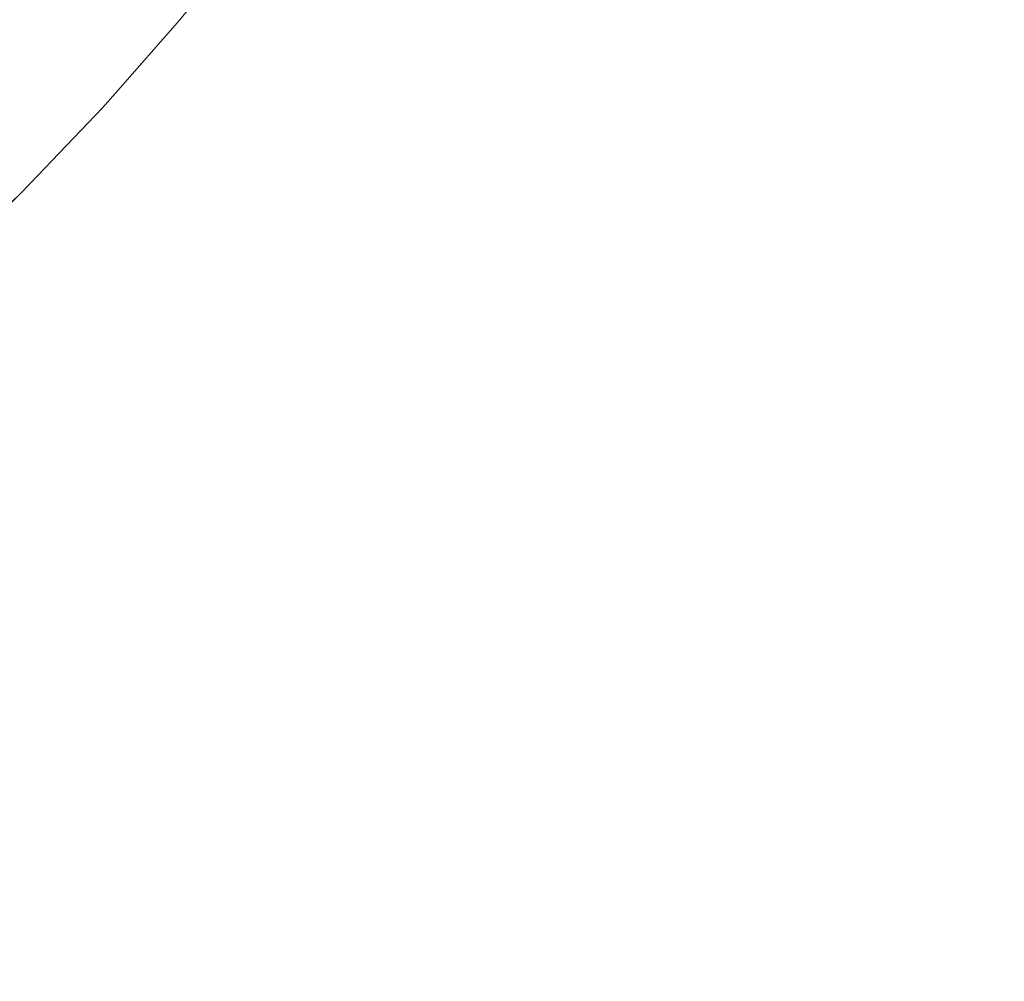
# Model space of a CAD drawing. Header units: centimetres. Extents: x -25.9 to 27.4, y -25.9 to -24.1.
# Tile 126 of 200: x 9.4127 to 9.4859, y -25.56 to -25.4886. Entities that reach past the tile are written whole.
import ezdxf

# ---------------------------------------------------------------- set-up
doc = ezdxf.new("R2010")
doc.units = ezdxf.units.CM
doc.header["$LTSCALE"] = 2.54
doc.layers.add('Lucido design-1', color=7, linetype='Continuous')

# ---------------------------------------------------------------- blocks, each defined once
blk = doc.blocks.new('Gruppo-4-1')
at = {"color": 7, "linetype": 'Continuous', "lineweight": 9}
blk.add_3dface([(-25.828561, -24.16, 708.420708), (-25.828561, -25.76, 708.420708), (27.271439, -25.76, 708.420708), (27.271439, -24.16, 708.420708)], dxfattribs=at)
for points, invisible_edges in [([(9.480916, -25.480942, 707.639329), (9.475442, -25.489964, 707.639329), (9.472675, -25.488202, 707.641774), (9.478076, -25.479302, 707.641774)], 15), ([(9.462544, -25.481747, 707.652803), (9.457051, -25.489967, 707.652803), (9.454837, -25.488417, 707.655848), (9.460264, -25.480295, 707.655848)], 15), ([(9.445383, -25.481797, 707.672574), (9.439904, -25.489268, 707.672574), (9.438416, -25.488127, 707.67616), (9.443846, -25.480721, 707.67616)], 15), ([(9.483843, -25.482632, 707.637019), (9.478292, -25.49178, 707.637019), (9.475442, -25.489964, 707.639329), (9.480916, -25.480942, 707.639329)], 15), ([(9.4254, -25.48762, 707.720708), (9.430109, -25.481752, 707.720708), (9.430125, -25.481764, 707.718736), (9.424662, -25.48857, 707.718736)], 14), ([(9.43025, -25.481861, 707.714748), (9.424784, -25.488672, 707.714748), (9.424662, -25.48857, 707.718736), (9.430125, -25.481764, 707.718736)], 15), ([(9.430503, -25.482054, 707.710763), (9.425027, -25.488876, 707.710763), (9.424784, -25.488672, 707.714748), (9.43025, -25.481861, 707.714748)], 15), ([(9.447039, -25.482956, 707.669064), (9.441508, -25.490499, 707.669064), (9.439904, -25.489268, 707.672574), (9.445383, -25.481797, 707.672574)], 15), ([(9.464929, -25.483267, 707.649868), (9.459368, -25.491589, 707.649868), (9.457051, -25.489967, 707.652803), (9.462544, -25.481747, 707.652803)], 15), ([(9.418187, -25.483137, 707.960902), (9.412676, -25.489421, 707.960902), (9.4114, -25.488251, 707.964636), (9.416861, -25.482024, 707.964636)], 15), ([(9.430882, -25.482345, 707.706789), (9.425393, -25.489183, 707.706789), (9.425027, -25.488876, 707.710763), (9.430503, -25.482054, 707.710763)], 15), ([(9.431387, -25.482733, 707.702832), (9.425881, -25.489593, 707.702832), (9.425393, -25.489183, 707.706789), (9.430882, -25.482345, 707.706789)], 15), ([(9.419394, -25.484149, 707.957103), (9.413838, -25.490485, 707.957103), (9.412676, -25.489421, 707.960902), (9.418187, -25.483137, 707.960902)], 15), ([(9.432019, -25.483218, 707.698898), (9.426492, -25.490105, 707.698898), (9.425881, -25.489593, 707.702832), (9.431387, -25.482733, 707.702832)], 15), ([(9.432777, -25.483799, 707.694995), (9.427223, -25.490719, 707.694995), (9.426492, -25.490105, 707.698898), (9.432019, -25.483218, 707.698898)], 15), ([(9.448811, -25.484198, 707.665635), (9.443225, -25.491816, 707.665635), (9.441508, -25.490499, 707.669064), (9.447039, -25.482956, 707.669064)], 15), ([(9.467415, -25.484851, 707.647049), (9.461782, -25.49328, 707.647049), (9.459368, -25.491589, 707.649868), (9.464929, -25.483267, 707.649868)], 15), ([(9.486853, -25.48437, 707.634846), (9.481223, -25.493647, 707.634846), (9.478292, -25.49178, 707.637019), (9.483843, -25.482632, 707.637019)], 15), ([(9.43366, -25.484476, 707.691128), (9.428076, -25.491434, 707.691128), (9.427223, -25.490719, 707.694995), (9.432777, -25.483799, 707.694995)], 15), ([(9.420479, -25.48506, 707.953245), (9.414882, -25.491442, 707.953245), (9.413838, -25.490485, 707.957103), (9.419394, -25.484149, 707.957103)], 15), ([(9.434666, -25.485249, 707.687305), (9.429048, -25.49225, 707.687305), (9.428076, -25.491434, 707.691128), (9.43366, -25.484476, 707.691128)], 15), ([(9.450698, -25.485519, 707.662293), (9.445053, -25.493219, 707.662293), (9.443225, -25.491816, 707.665635), (9.448811, -25.484198, 707.665635)], 15), ([(9.48994, -25.486152, 707.632816), (9.484229, -25.495562, 707.632816), (9.481223, -25.493647, 707.634846), (9.486853, -25.48437, 707.634846)], 15), ([(9.421441, -25.485867, 707.949337), (9.415808, -25.49229, 707.949337), (9.414882, -25.491442, 707.953245), (9.420479, -25.48506, 707.953245)], 15), ([(9.435796, -25.486116, 707.683532), (9.430138, -25.493165, 707.683532), (9.429048, -25.49225, 707.687305), (9.434666, -25.485249, 707.687305)], 15), ([(9.452728, -25.48694, 707.658996), (9.447018, -25.494727, 707.658996), (9.445053, -25.493219, 707.662293), (9.450698, -25.485519, 707.662293)], 15), ([(9.469999, -25.486497, 707.644349), (9.464292, -25.495037, 707.644349), (9.461782, -25.49328, 707.647049), (9.467415, -25.484851, 707.647049)], 15), ([(9.422279, -25.48657, 707.945383), (9.416614, -25.493029, 707.945383), (9.415808, -25.49229, 707.949337), (9.421441, -25.485867, 707.949337)], 15), ([(9.437046, -25.487075, 707.679815), (9.431346, -25.494178, 707.679815), (9.430138, -25.493165, 707.683532), (9.435796, -25.486116, 707.683532)], 15), ([(9.493099, -25.487975, 707.630933), (9.487305, -25.497522, 707.630933), (9.484229, -25.495562, 707.632816), (9.48994, -25.486152, 707.632816)], 15), ([(9.422991, -25.487168, 707.941392), (9.4173, -25.493657, 707.941392), (9.416614, -25.493029, 707.945383), (9.422279, -25.48657, 707.945383)], 15), ([(9.454837, -25.488417, 707.655848), (9.449061, -25.496294, 707.655848), (9.447018, -25.494727, 707.658996), (9.452728, -25.48694, 707.658996)], 15), ([(9.472675, -25.488202, 707.641774), (9.466892, -25.496858, 707.641774), (9.464292, -25.495037, 707.644349), (9.469999, -25.486497, 707.644349)], 15), ([(9.423577, -25.487659, 707.937369), (9.417864, -25.494174, 707.937369), (9.4173, -25.493657, 707.941392), (9.422991, -25.487168, 707.941392)], 15), ([(9.424036, -25.488044, 707.933322), (9.418305, -25.494578, 707.933322), (9.417864, -25.494174, 707.937369), (9.423577, -25.487659, 707.937369)], 15), ([(9.424662, -25.48857, 707.718736), (9.424647, -25.488558, 707.720708), (9.4254, -25.48762, 707.720708)], 9), ([(9.424647, -25.488558, 707.920708), (9.4254, -25.48762, 707.920708), (9.4254, -25.48762, 707.720708), (9.424647, -25.488558, 707.720708)], 10), ([(9.438416, -25.488127, 707.67616), (9.432669, -25.495288, 707.67616), (9.431346, -25.494178, 707.679815), (9.437046, -25.487075, 707.679815)], 15), ([(9.424367, -25.488322, 707.929258), (9.418624, -25.494871, 707.929258), (9.418305, -25.494578, 707.933322), (9.424036, -25.488044, 707.933322)], 15), ([(9.424571, -25.488493, 707.925183), (9.41882, -25.49505, 707.925183), (9.418624, -25.494871, 707.929258), (9.424367, -25.488322, 707.929258)], 15), ([(9.439904, -25.489268, 707.672574), (9.434106, -25.496494, 707.672574), (9.432669, -25.495288, 707.67616), (9.438416, -25.488127, 707.67616)], 15), ([(9.457051, -25.489967, 707.652803), (9.451205, -25.49794, 707.652803), (9.449061, -25.496294, 707.655848), (9.454837, -25.488417, 707.655848)], 15), ([(9.475442, -25.489964, 707.639329), (9.469578, -25.498739, 707.639329), (9.466892, -25.496858, 707.641774), (9.472675, -25.488202, 707.641774)], 15), ([(9.424646, -25.488557, 707.921253), (9.418893, -25.495117, 707.921253), (9.41882, -25.49505, 707.925183), (9.424571, -25.488493, 707.925183)], 15), ([(9.418893, -25.495117, 707.921253), (9.424646, -25.488557, 707.921253), (9.424647, -25.488558, 707.920708), (9.419865, -25.49401, 707.920708)], 11), ([(9.419865, -25.49401, 707.720708), (9.424647, -25.488558, 707.720708), (9.424662, -25.48857, 707.718736), (9.418908, -25.495131, 707.718736)], 14), ([(9.424784, -25.488672, 707.714748), (9.419025, -25.495238, 707.714748), (9.418908, -25.495131, 707.718736), (9.424662, -25.48857, 707.718736)], 15), ([(9.425027, -25.488876, 707.710763), (9.41926, -25.495453, 707.710763), (9.419025, -25.495238, 707.714748), (9.424784, -25.488672, 707.714748)], 15), ([(9.425393, -25.489183, 707.706789), (9.419612, -25.495776, 707.706789), (9.41926, -25.495453, 707.710763), (9.425027, -25.488876, 707.710763)], 15), ([(9.425881, -25.489593, 707.702832), (9.420082, -25.496206, 707.702832), (9.419612, -25.495776, 707.706789), (9.425393, -25.489183, 707.706789)], 15), ([(9.424647, -25.488558, 707.720708), (9.419865, -25.49401, 707.720708), (9.419865, -25.49401, 707.920708), (9.424647, -25.488558, 707.920708)], 10), ([(9.413838, -25.490485, 707.957103), (9.408011, -25.496572, 707.957103), (9.406897, -25.495458, 707.960902), (9.412676, -25.489421, 707.960902)], 15), ([(9.426492, -25.490105, 707.698898), (9.420669, -25.496744, 707.698898), (9.420082, -25.496206, 707.702832), (9.425881, -25.489593, 707.702832)], 15), ([(9.441508, -25.490499, 707.669064), (9.435654, -25.497793, 707.669064), (9.434106, -25.496494, 707.672574), (9.439904, -25.489268, 707.672574)], 15), ([(9.414882, -25.491442, 707.953245), (9.409012, -25.497574, 707.953245), (9.408011, -25.496572, 707.957103), (9.413838, -25.490485, 707.957103)], 15), ([(9.427223, -25.490719, 707.694995), (9.421373, -25.49739, 707.694995), (9.420669, -25.496744, 707.698898), (9.426492, -25.490105, 707.698898)], 15), ([(9.443225, -25.491816, 707.665635), (9.437312, -25.499184, 707.665635), (9.435654, -25.497793, 707.669064), (9.441508, -25.490499, 707.669064)], 15), ([(9.459368, -25.491589, 707.649868), (9.453449, -25.499661, 707.649868), (9.451205, -25.49794, 707.652803), (9.457051, -25.489967, 707.652803)], 15), ([(9.478292, -25.49178, 707.637019), (9.472347, -25.500678, 707.637019), (9.469578, -25.498739, 707.639329), (9.475442, -25.489964, 707.639329)], 15), ([(9.428076, -25.491434, 707.691128), (9.422193, -25.498141, 707.691128), (9.421373, -25.49739, 707.694995), (9.427223, -25.490719, 707.694995)], 15), ([(9.415808, -25.49229, 707.949337), (9.4099, -25.498462, 707.949337), (9.409012, -25.497574, 707.953245), (9.414882, -25.491442, 707.953245)], 15), ([(9.429048, -25.49225, 707.687305), (9.423129, -25.498999, 707.687305), (9.422193, -25.498141, 707.691128), (9.428076, -25.491434, 707.691128)], 15), ([(9.445053, -25.493219, 707.662293), (9.439077, -25.500665, 707.662293), (9.437312, -25.499184, 707.665635), (9.443225, -25.491816, 707.665635)], 15), ([(9.461782, -25.49328, 707.647049), (9.455788, -25.501456, 707.647049), (9.453449, -25.499661, 707.649868), (9.459368, -25.491589, 707.649868)], 15), ([(9.481223, -25.493647, 707.634846), (9.475194, -25.502671, 707.634846), (9.472347, -25.500678, 707.637019), (9.478292, -25.49178, 707.637019)], 15), ([(9.416614, -25.493029, 707.945383), (9.410674, -25.499235, 707.945383), (9.4099, -25.498462, 707.949337), (9.415808, -25.49229, 707.949337)], 15), ([(9.430138, -25.493165, 707.683532), (9.424178, -25.49996, 707.683532), (9.423129, -25.498999, 707.687305), (9.429048, -25.49225, 707.687305)], 15), ([(9.4173, -25.493657, 707.941392), (9.411331, -25.499892, 707.941392), (9.410674, -25.499235, 707.945383), (9.416614, -25.493029, 707.945383)], 15), ([(9.431346, -25.494178, 707.679815), (9.425341, -25.501025, 707.679815), (9.424178, -25.49996, 707.683532), (9.430138, -25.493165, 707.683532)], 15), ([(9.447018, -25.494727, 707.658996), (9.440974, -25.502257, 707.658996), (9.439077, -25.500665, 707.662293), (9.445053, -25.493219, 707.662293)], 15), ([(9.464292, -25.495037, 707.644349), (9.458218, -25.503321, 707.644349), (9.455788, -25.501456, 707.647049), (9.461782, -25.49328, 707.647049)], 15), ([(9.417864, -25.494174, 707.937369), (9.411872, -25.500433, 707.937369), (9.411331, -25.499892, 707.941392), (9.4173, -25.493657, 707.941392)], 15), ([(9.418305, -25.494578, 707.933322), (9.412295, -25.500857, 707.933322), (9.411872, -25.500433, 707.937369), (9.417864, -25.494174, 707.937369)], 15), ([(9.419865, -25.49401, 707.920708), (9.418894, -25.495118, 707.920708), (9.418893, -25.495117, 707.921253)], 10), ([(9.418908, -25.495131, 707.718736), (9.418894, -25.495118, 707.720708), (9.419865, -25.49401, 707.720708)], 9), ([(9.418894, -25.495118, 707.920708), (9.419865, -25.49401, 707.920708), (9.419865, -25.49401, 707.720708), (9.418894, -25.495118, 707.720708)], 10), ([(9.432669, -25.495288, 707.67616), (9.426614, -25.502192, 707.67616), (9.425341, -25.501025, 707.679815), (9.431346, -25.494178, 707.679815)], 15), ([(9.484229, -25.495562, 707.632816), (9.478113, -25.504715, 707.632816), (9.475194, -25.502671, 707.634846), (9.481223, -25.493647, 707.634846)], 15), ([(9.418624, -25.494871, 707.929258), (9.412601, -25.501162, 707.929258), (9.412295, -25.500857, 707.933322), (9.418305, -25.494578, 707.933322)], 15), ([(9.41882, -25.49505, 707.925183), (9.412789, -25.501351, 707.925183), (9.412601, -25.501162, 707.929258), (9.418624, -25.494871, 707.929258)], 15), ([(9.418893, -25.495117, 707.921253), (9.412859, -25.50142, 707.921253), (9.412789, -25.501351, 707.925183), (9.41882, -25.49505, 707.925183)], 15), ([(9.449061, -25.496294, 707.655848), (9.442947, -25.503912, 707.655848), (9.440974, -25.502257, 707.658996), (9.447018, -25.494727, 707.658996)], 15), ([(9.466892, -25.496858, 707.641774), (9.460736, -25.505253, 707.641774), (9.458218, -25.503321, 707.644349), (9.464292, -25.495037, 707.644349)], 15), ([(9.412859, -25.50142, 707.921253), (9.418893, -25.495117, 707.921253), (9.418894, -25.495118, 707.920708), (9.414072, -25.500155, 707.920708)], 11), ([(9.414072, -25.500155, 707.720708), (9.418894, -25.495118, 707.720708), (9.418908, -25.495131, 707.718736), (9.412874, -25.501435, 707.718736)], 14), ([(9.419025, -25.495238, 707.714748), (9.412986, -25.501547, 707.714748), (9.412874, -25.501435, 707.718736), (9.418908, -25.495131, 707.718736)], 15), ([(9.41926, -25.495453, 707.710763), (9.41321, -25.501772, 707.710763), (9.412986, -25.501547, 707.714748), (9.419025, -25.495238, 707.714748)], 15), ([(9.419612, -25.495776, 707.706789), (9.413548, -25.50211, 707.706789), (9.41321, -25.501772, 707.710763), (9.41926, -25.495453, 707.710763)], 15), ([(9.420082, -25.496206, 707.702832), (9.413999, -25.50256, 707.702832), (9.413548, -25.50211, 707.706789), (9.419612, -25.495776, 707.706789)], 15), ([(9.418894, -25.495118, 707.720708), (9.414072, -25.500155, 707.720708), (9.414072, -25.500155, 707.920708), (9.418894, -25.495118, 707.920708)], 10), ([(9.434106, -25.496494, 707.672574), (9.427997, -25.503459, 707.672574), (9.426614, -25.502192, 707.67616), (9.432669, -25.495288, 707.67616)], 15), ([(9.487305, -25.497522, 707.630933), (9.481101, -25.506807, 707.630933), (9.478113, -25.504715, 707.632816), (9.484229, -25.495562, 707.632816)], 15), ([(9.420669, -25.496744, 707.698898), (9.414562, -25.503124, 707.698898), (9.413999, -25.50256, 707.702832), (9.420082, -25.496206, 707.702832)], 15), ([(9.435654, -25.497793, 707.669064), (9.429487, -25.504825, 707.669064), (9.427997, -25.503459, 707.672574), (9.434106, -25.496494, 707.672574)], 15), ([(9.451205, -25.49794, 707.652803), (9.445017, -25.50565, 707.652803), (9.442947, -25.503912, 707.655848), (9.449061, -25.496294, 707.655848)], 15), ([(9.421373, -25.49739, 707.694995), (9.415238, -25.503799, 707.694995), (9.414562, -25.503124, 707.698898), (9.420669, -25.496744, 707.698898)], 15), ([(9.469578, -25.498739, 707.639329), (9.463338, -25.50725, 707.639329), (9.460736, -25.505253, 707.641774), (9.466892, -25.496858, 707.641774)], 15), ([(9.422193, -25.498141, 707.691128), (9.416024, -25.504586, 707.691128), (9.415238, -25.503799, 707.694995), (9.421373, -25.49739, 707.694995)], 15), ([(9.437312, -25.499184, 707.665635), (9.431083, -25.506287, 707.665635), (9.429487, -25.504825, 707.669064), (9.435654, -25.497793, 707.669064)], 15), ([(9.453449, -25.499661, 707.649868), (9.447184, -25.507468, 707.649868), (9.445017, -25.50565, 707.652803), (9.451205, -25.49794, 707.652803)], 15), ([(9.490447, -25.499524, 707.629199), (9.484153, -25.508944, 707.629199), (9.481101, -25.506807, 707.630933), (9.487305, -25.497522, 707.630933)], 15), ([(9.423129, -25.498999, 707.687305), (9.416921, -25.505483, 707.687305), (9.416024, -25.504586, 707.691128), (9.422193, -25.498141, 707.691128)], 15), ([(9.424178, -25.49996, 707.683532), (9.417928, -25.506489, 707.683532), (9.416921, -25.505483, 707.687305), (9.423129, -25.498999, 707.687305)], 15), ([(9.439077, -25.500665, 707.662293), (9.432781, -25.507843, 707.662293), (9.431083, -25.506287, 707.665635), (9.437312, -25.499184, 707.665635)], 15), ([(9.472347, -25.500678, 707.637019), (9.46602, -25.509307, 707.637019), (9.463338, -25.50725, 707.639329), (9.469578, -25.498739, 707.639329)], 15), ([(9.414072, -25.500155, 707.920708), (9.41286, -25.501421, 707.920708), (9.412859, -25.50142, 707.921253)], 10), ([(9.412874, -25.501435, 707.718736), (9.41286, -25.501421, 707.720708), (9.414072, -25.500155, 707.720708)], 9), ([(9.41286, -25.501421, 707.920708), (9.414072, -25.500155, 707.920708), (9.414072, -25.500155, 707.720708), (9.41286, -25.501421, 707.720708)], 10), ([(9.425341, -25.501025, 707.679815), (9.419043, -25.507604, 707.679815), (9.417928, -25.506489, 707.683532), (9.424178, -25.49996, 707.683532)], 15), ([(9.455788, -25.501456, 707.647049), (9.449442, -25.509363, 707.647049), (9.447184, -25.507468, 707.649868), (9.453449, -25.499661, 707.649868)], 15), ([(9.493649, -25.501564, 707.627618), (9.487263, -25.511122, 707.627618), (9.484153, -25.508944, 707.629199), (9.490447, -25.499524, 707.629199)], 15), ([(9.440974, -25.502257, 707.658996), (9.434608, -25.509517, 707.658996), (9.432781, -25.507843, 707.662293), (9.439077, -25.500665, 707.662293)], 15), ([(9.475194, -25.502671, 707.634846), (9.468776, -25.511423, 707.634846), (9.46602, -25.509307, 707.637019), (9.472347, -25.500678, 707.637019)], 15), ([(9.412789, -25.501351, 707.925183), (9.406489, -25.507382, 707.925183), (9.406309, -25.507186, 707.929258), (9.412601, -25.501162, 707.929258)], 15), ([(9.412859, -25.50142, 707.921253), (9.406556, -25.507454, 707.921253), (9.406489, -25.507382, 707.925183), (9.412789, -25.501351, 707.925183)], 15), ([(9.406556, -25.507454, 707.921253), (9.412859, -25.50142, 707.921253), (9.41286, -25.501421, 707.920708), (9.408031, -25.506044, 707.920708)], 11), ([(9.408031, -25.506044, 707.720708), (9.41286, -25.501421, 707.720708), (9.412874, -25.501435, 707.718736), (9.40657, -25.50747, 707.718736)], 14), ([(9.412986, -25.501547, 707.714748), (9.406677, -25.507587, 707.714748), (9.40657, -25.50747, 707.718736), (9.412874, -25.501435, 707.718736)], 15), ([(9.41321, -25.501772, 707.710763), (9.406892, -25.507821, 707.710763), (9.406677, -25.507587, 707.714748), (9.412986, -25.501547, 707.714748)], 15), ([(9.41286, -25.501421, 707.720708), (9.408031, -25.506044, 707.720708), (9.408031, -25.506044, 707.920708), (9.41286, -25.501421, 707.920708)], 10), ([(9.426614, -25.502192, 707.67616), (9.420264, -25.508825, 707.67616), (9.419043, -25.507604, 707.679815), (9.425341, -25.501025, 707.679815)], 15), ([(9.458218, -25.503321, 707.644349), (9.451789, -25.511332, 707.644349), (9.449442, -25.509363, 707.647049), (9.455788, -25.501456, 707.647049)], 15), ([(9.413548, -25.50211, 707.706789), (9.407214, -25.508173, 707.706789), (9.406892, -25.507821, 707.710763), (9.41321, -25.501772, 707.710763)], 15), ([(9.413999, -25.50256, 707.702832), (9.407645, -25.508643, 707.702832), (9.407214, -25.508173, 707.706789), (9.413548, -25.50211, 707.706789)], 15), ([(9.427997, -25.503459, 707.672574), (9.42159, -25.510152, 707.672574), (9.420264, -25.508825, 707.67616), (9.426614, -25.502192, 707.67616)], 15), ([(9.442947, -25.503912, 707.655848), (9.436506, -25.511256, 707.655848), (9.434608, -25.509517, 707.658996), (9.440974, -25.502257, 707.658996)], 15), ([(9.414562, -25.503124, 707.698898), (9.408183, -25.50923, 707.698898), (9.407645, -25.508643, 707.702832), (9.413999, -25.50256, 707.702832)], 15), ([(9.478113, -25.504715, 707.632816), (9.471604, -25.513592, 707.632816), (9.468776, -25.511423, 707.634846), (9.475194, -25.502671, 707.634846)], 15), ([(9.415238, -25.503799, 707.694995), (9.408828, -25.509935, 707.694995), (9.408183, -25.50923, 707.698898), (9.414562, -25.503124, 707.698898)], 15), ([(9.416024, -25.504586, 707.691128), (9.40958, -25.510755, 707.691128), (9.408828, -25.509935, 707.694995), (9.415238, -25.503799, 707.694995)], 15), ([(9.429487, -25.504825, 707.669064), (9.42302, -25.511581, 707.669064), (9.42159, -25.510152, 707.672574), (9.427997, -25.503459, 707.672574)], 15), ([(9.460736, -25.505253, 707.641774), (9.45422, -25.513372, 707.641774), (9.451789, -25.511332, 707.644349), (9.458218, -25.503321, 707.644349)], 15), ([(9.445017, -25.50565, 707.652803), (9.438499, -25.513083, 707.652803), (9.436506, -25.511256, 707.655848), (9.442947, -25.503912, 707.655848)], 15), ([(9.416921, -25.505483, 707.687305), (9.410437, -25.51169, 707.687305), (9.40958, -25.510755, 707.691128), (9.416024, -25.504586, 707.691128)], 15), ([(9.431083, -25.506287, 707.665635), (9.42455, -25.513111, 707.665635), (9.42302, -25.511581, 707.669064), (9.429487, -25.504825, 707.669064)], 15), ([(9.463338, -25.50725, 707.639329), (9.456733, -25.51548, 707.639329), (9.45422, -25.513372, 707.641774), (9.460736, -25.505253, 707.641774)], 15), ([(9.481101, -25.506807, 707.630933), (9.474498, -25.515813, 707.630933), (9.471604, -25.513592, 707.632816), (9.478113, -25.504715, 707.632816)], 15), ([(9.417928, -25.506489, 707.683532), (9.411399, -25.51274, 707.683532), (9.410437, -25.51169, 707.687305), (9.416921, -25.505483, 707.687305)], 15), ([(9.447184, -25.507468, 707.649868), (9.440584, -25.514993, 707.649868), (9.438499, -25.513083, 707.652803), (9.445017, -25.50565, 707.652803)], 15), ([(9.419043, -25.507604, 707.679815), (9.412464, -25.513902, 707.679815), (9.411399, -25.51274, 707.683532), (9.417928, -25.506489, 707.683532)], 15), ([(9.432781, -25.507843, 707.662293), (9.426179, -25.51474, 707.662293), (9.42455, -25.513111, 707.665635), (9.431083, -25.506287, 707.665635)], 15), ([(9.449442, -25.509363, 707.647049), (9.442757, -25.516985, 707.647049), (9.440584, -25.514993, 707.649868), (9.447184, -25.507468, 707.649868)], 15), ([(9.46602, -25.509307, 707.637019), (9.459322, -25.517653, 707.637019), (9.456733, -25.51548, 707.639329), (9.463338, -25.50725, 707.639329)], 15), ([(9.484153, -25.508944, 707.629199), (9.477454, -25.518081, 707.629199), (9.474498, -25.515813, 707.630933), (9.481101, -25.506807, 707.630933)], 15), ([(9.420264, -25.508825, 707.67616), (9.413631, -25.515175, 707.67616), (9.412464, -25.513902, 707.679815), (9.419043, -25.507604, 707.679815)], 15), ([(9.434608, -25.509517, 707.658996), (9.427931, -25.516492, 707.658996), (9.426179, -25.51474, 707.662293), (9.432781, -25.507843, 707.662293)], 15), ([(9.42159, -25.510152, 707.672574), (9.414898, -25.516558, 707.672574), (9.413631, -25.515175, 707.67616), (9.420264, -25.508825, 707.67616)], 15), ([(9.487263, -25.511122, 707.627618), (9.480466, -25.520392, 707.627618), (9.477454, -25.518081, 707.629199), (9.484153, -25.508944, 707.629199)], 15), ([(9.436506, -25.511256, 707.655848), (9.429751, -25.518313, 707.655848), (9.427931, -25.516492, 707.658996), (9.434608, -25.509517, 707.658996)], 15), ([(9.451789, -25.511332, 707.644349), (9.445016, -25.519054, 707.644349), (9.442757, -25.516985, 707.647049), (9.449442, -25.509363, 707.647049)], 15), ([(9.468776, -25.511423, 707.634846), (9.461984, -25.519886, 707.634846), (9.459322, -25.517653, 707.637019), (9.46602, -25.509307, 707.637019)], 15), ([(9.42302, -25.511581, 707.669064), (9.416263, -25.518049, 707.669064), (9.414898, -25.516558, 707.672574), (9.42159, -25.510152, 707.672574)], 15), ([(9.490426, -25.513337, 707.626194), (9.48353, -25.522743, 707.626194), (9.480466, -25.520392, 707.627618), (9.487263, -25.511122, 707.627618)], 15), ([(9.42455, -25.513111, 707.665635), (9.417726, -25.519644, 707.665635), (9.416263, -25.518049, 707.669064), (9.42302, -25.511581, 707.669064)], 15), ([(9.438499, -25.513083, 707.652803), (9.431663, -25.520224, 707.652803), (9.429751, -25.518313, 707.655848), (9.436506, -25.511256, 707.655848)], 15), ([(9.45422, -25.513372, 707.641774), (9.447356, -25.521199, 707.641774), (9.445016, -25.519054, 707.644349), (9.451789, -25.511332, 707.644349)], 15), ([(9.471604, -25.513592, 707.632816), (9.464714, -25.522177, 707.632816), (9.461984, -25.519886, 707.634846), (9.468776, -25.511423, 707.634846)], 15), ([(9.426179, -25.51474, 707.662293), (9.419282, -25.521343, 707.662293), (9.417726, -25.519644, 707.665635), (9.42455, -25.513111, 707.665635)], 15), ([(9.440584, -25.514993, 707.649868), (9.433662, -25.522224, 707.649868), (9.431663, -25.520224, 707.652803), (9.438499, -25.513083, 707.652803)], 15), ([(9.493638, -25.515586, 707.624929), (9.48664, -25.52513, 707.624929), (9.48353, -25.522743, 707.626194), (9.490426, -25.513337, 707.626194)], 15), ([(9.413631, -25.515175, 707.67616), (9.406727, -25.52123, 707.67616), (9.405616, -25.519907, 707.679815), (9.412464, -25.513902, 707.679815)], 15), ([(9.456733, -25.51548, 707.639329), (9.449774, -25.523415, 707.639329), (9.447356, -25.521199, 707.641774), (9.45422, -25.513372, 707.641774)], 15), ([(9.474498, -25.515813, 707.630933), (9.467508, -25.524522, 707.630933), (9.464714, -25.522177, 707.632816), (9.471604, -25.513592, 707.632816)], 15), ([(9.427931, -25.516492, 707.658996), (9.420956, -25.523169, 707.658996), (9.419282, -25.521343, 707.662293), (9.426179, -25.51474, 707.662293)], 15), ([(9.414898, -25.516558, 707.672574), (9.407932, -25.522667, 707.672574), (9.406727, -25.52123, 707.67616), (9.413631, -25.515175, 707.67616)], 15), ([(9.442757, -25.516985, 707.647049), (9.435747, -25.524308, 707.647049), (9.433662, -25.522224, 707.649868), (9.440584, -25.514993, 707.649868)], 15), ([(9.459322, -25.517653, 707.637019), (9.452266, -25.525698, 707.637019), (9.449774, -25.523415, 707.639329), (9.456733, -25.51548, 707.639329)], 15), ([(9.477454, -25.518081, 707.629199), (9.470362, -25.526917, 707.629199), (9.467508, -25.524522, 707.630933), (9.474498, -25.515813, 707.630933)], 15), ([(9.416263, -25.518049, 707.669064), (9.409232, -25.524215, 707.669064), (9.407932, -25.522667, 707.672574), (9.414898, -25.516558, 707.672574)], 15), ([(9.429751, -25.518313, 707.655848), (9.422695, -25.525067, 707.655848), (9.420956, -25.523169, 707.658996), (9.427931, -25.516492, 707.658996)], 15), ([(9.445016, -25.519054, 707.644349), (9.437913, -25.526474, 707.644349), (9.435747, -25.524308, 707.647049), (9.442757, -25.516985, 707.647049)], 15), ([(9.461984, -25.519886, 707.634846), (9.454828, -25.528046, 707.634846), (9.452266, -25.525698, 707.637019), (9.459322, -25.517653, 707.637019)], 15), ([(9.417726, -25.519644, 707.665635), (9.410623, -25.525873, 707.665635), (9.409232, -25.524215, 707.669064), (9.416263, -25.518049, 707.669064)], 15), ([(9.431663, -25.520224, 707.652803), (9.424521, -25.527061, 707.652803), (9.422695, -25.525067, 707.655848), (9.429751, -25.518313, 707.655848)], 15), ([(9.480466, -25.520392, 707.627618), (9.473271, -25.529357, 707.627618), (9.470362, -25.526917, 707.629199), (9.477454, -25.518081, 707.629199)], 15), ([(9.447356, -25.521199, 707.641774), (9.440157, -25.528719, 707.641774), (9.437913, -25.526474, 707.644349), (9.445016, -25.519054, 707.644349)], 15), ([(9.419282, -25.521343, 707.662293), (9.412104, -25.527638, 707.662293), (9.410623, -25.525873, 707.665635), (9.417726, -25.519644, 707.665635)], 15), ([(9.464714, -25.522177, 707.632816), (9.457456, -25.530454, 707.632816), (9.454828, -25.528046, 707.634846), (9.461984, -25.519886, 707.634846)], 15), ([(9.433662, -25.522224, 707.649868), (9.426432, -25.529145, 707.649868), (9.424521, -25.527061, 707.652803), (9.431663, -25.520224, 707.652803)], 15), ([(9.48353, -25.522743, 707.626194), (9.476229, -25.53184, 707.626194), (9.473271, -25.529357, 707.627618), (9.480466, -25.520392, 707.627618)], 15), ([(9.420956, -25.523169, 707.658996), (9.413696, -25.529536, 707.658996), (9.412104, -25.527638, 707.662293), (9.419282, -25.521343, 707.662293)], 15), ([(9.449774, -25.523415, 707.639329), (9.442476, -25.531038, 707.639329), (9.440157, -25.528719, 707.641774), (9.447356, -25.521199, 707.641774)], 15), ([(9.435747, -25.524308, 707.647049), (9.428423, -25.531319, 707.647049), (9.426432, -25.529145, 707.649868), (9.433662, -25.522224, 707.649868)], 15), ([(9.467508, -25.524522, 707.630933), (9.460145, -25.532918, 707.630933), (9.457456, -25.530454, 707.632816), (9.464714, -25.522177, 707.632816)], 15), ([(9.48664, -25.52513, 707.624929), (9.479232, -25.53436, 707.624929), (9.476229, -25.53184, 707.626194), (9.48353, -25.522743, 707.626194)], 15), ([(9.422695, -25.525067, 707.655848), (9.415351, -25.531508, 707.655848), (9.413696, -25.529536, 707.658996), (9.420956, -25.523169, 707.658996)], 15), ([(9.452266, -25.525698, 707.637019), (9.444866, -25.533428, 707.637019), (9.442476, -25.531038, 707.639329), (9.449774, -25.523415, 707.639329)], 15), ([(9.437913, -25.526474, 707.644349), (9.430493, -25.533577, 707.644349), (9.428423, -25.531319, 707.647049), (9.435747, -25.524308, 707.647049)], 15), ([(9.470362, -25.526917, 707.629199), (9.462892, -25.535435, 707.629199), (9.460145, -25.532918, 707.630933), (9.467508, -25.524522, 707.630933)], 15), ([(9.424521, -25.527061, 707.652803), (9.417089, -25.533579, 707.652803), (9.415351, -25.531508, 707.655848), (9.422695, -25.525067, 707.655848)], 15), ([(9.454828, -25.528046, 707.634846), (9.447324, -25.535885, 707.634846), (9.444866, -25.533428, 707.637019), (9.452266, -25.525698, 707.637019)], 15), ([(9.489792, -25.527548, 707.623825), (9.482276, -25.536913, 707.623825), (9.479232, -25.53436, 707.624929), (9.48664, -25.52513, 707.624929)], 15), ([(9.440157, -25.528719, 707.641774), (9.432637, -25.535918, 707.641774), (9.430493, -25.533577, 707.644349), (9.437913, -25.526474, 707.644349)], 15), ([(9.426432, -25.529145, 707.649868), (9.418906, -25.535745, 707.649868), (9.417089, -25.533579, 707.652803), (9.424521, -25.527061, 707.652803)], 15), ([(9.473271, -25.529357, 707.627618), (9.465691, -25.538, 707.627618), (9.462892, -25.535435, 707.629199), (9.470362, -25.526917, 707.629199)], 15), ([(9.413696, -25.529536, 707.658996), (9.406165, -25.535579, 707.658996), (9.404657, -25.533614, 707.662293), (9.412104, -25.527638, 707.662293)], 15), ([(9.49298, -25.529995, 707.622886), (9.485354, -25.539496, 707.622886), (9.482276, -25.536913, 707.623825), (9.489792, -25.527548, 707.623825)], 15), ([(9.457456, -25.530454, 707.632816), (9.449844, -25.538405, 707.632816), (9.447324, -25.535885, 707.634846), (9.454828, -25.528046, 707.634846)], 15), ([(9.428423, -25.531319, 707.647049), (9.420801, -25.538003, 707.647049), (9.418906, -25.535745, 707.649868), (9.426432, -25.529145, 707.649868)], 15), ([(9.442476, -25.531038, 707.639329), (9.434853, -25.538336, 707.639329), (9.432637, -25.535918, 707.641774), (9.440157, -25.528719, 707.641774)], 15), ([(9.476229, -25.53184, 707.626194), (9.468538, -25.540609, 707.626194), (9.465691, -25.538, 707.627618), (9.473271, -25.529357, 707.627618)], 15), ([(9.415351, -25.531508, 707.655848), (9.407733, -25.537622, 707.655848), (9.406165, -25.535579, 707.658996), (9.413696, -25.529536, 707.658996)], 15), ([(9.496199, -25.532465, 707.622112), (9.488462, -25.542104, 707.622112), (9.485354, -25.539496, 707.622886), (9.49298, -25.529995, 707.622886)], 15), ([(9.460145, -25.532918, 707.630933), (9.452423, -25.540985, 707.630933), (9.449844, -25.538405, 707.632816), (9.457456, -25.530454, 707.632816)], 15), ([(9.417089, -25.533579, 707.652803), (9.409379, -25.539767, 707.652803), (9.407733, -25.537622, 707.655848), (9.415351, -25.531508, 707.655848)], 15), ([(9.430493, -25.533577, 707.644349), (9.42277, -25.54035, 707.644349), (9.420801, -25.538003, 707.647049), (9.428423, -25.531319, 707.647049)], 15), ([(9.444866, -25.533428, 707.637019), (9.437137, -25.540828, 707.637019), (9.434853, -25.538336, 707.639329), (9.442476, -25.531038, 707.639329)], 15), ([(9.479232, -25.53436, 707.624929), (9.471429, -25.543258, 707.624929), (9.468538, -25.540609, 707.626194), (9.476229, -25.53184, 707.626194)], 15), ([(9.462892, -25.535435, 707.629199), (9.455057, -25.543619, 707.629199), (9.452423, -25.540985, 707.630933), (9.460145, -25.532918, 707.630933)], 15), ([(9.418906, -25.535745, 707.649868), (9.4111, -25.54201, 707.649868), (9.409379, -25.539767, 707.652803), (9.417089, -25.533579, 707.652803)], 15), ([(9.432637, -25.535918, 707.641774), (9.424811, -25.542782, 707.641774), (9.42277, -25.54035, 707.644349), (9.430493, -25.533577, 707.644349)], 15), ([(9.447324, -25.535885, 707.634846), (9.439484, -25.54339, 707.634846), (9.437137, -25.540828, 707.637019), (9.444866, -25.533428, 707.637019)], 15), ([(9.482276, -25.536913, 707.623825), (9.474358, -25.545942, 707.623825), (9.471429, -25.543258, 707.624929), (9.479232, -25.53436, 707.624929)], 15), ([(9.420801, -25.538003, 707.647049), (9.412895, -25.544349, 707.647049), (9.4111, -25.54201, 707.649868), (9.418906, -25.535745, 707.649868)], 15), ([(9.434853, -25.538336, 707.639329), (9.426919, -25.545294, 707.639329), (9.424811, -25.542782, 707.641774), (9.432637, -25.535918, 707.641774)], 15), ([(9.449844, -25.538405, 707.632816), (9.441892, -25.546017, 707.632816), (9.439484, -25.54339, 707.634846), (9.447324, -25.535885, 707.634846)], 15), ([(9.465691, -25.538, 707.627618), (9.457742, -25.546304, 707.627618), (9.455057, -25.543619, 707.629199), (9.462892, -25.535435, 707.629199)], 15), ([(9.485354, -25.539496, 707.622886), (9.477321, -25.548656, 707.622886), (9.474358, -25.545942, 707.623825), (9.482276, -25.536913, 707.623825)], 15), ([(9.42277, -25.54035, 707.644349), (9.414759, -25.546779, 707.644349), (9.412895, -25.544349, 707.647049), (9.420801, -25.538003, 707.647049)], 15), ([(9.468538, -25.540609, 707.626194), (9.460473, -25.549034, 707.626194), (9.457742, -25.546304, 707.627618), (9.465691, -25.538, 707.627618)], 15), ([(9.437137, -25.540828, 707.637019), (9.429091, -25.547883, 707.637019), (9.426919, -25.545294, 707.639329), (9.434853, -25.538336, 707.639329)], 15), ([(9.452423, -25.540985, 707.630933), (9.444357, -25.548707, 707.630933), (9.441892, -25.546017, 707.632816), (9.449844, -25.538405, 707.632816)], 15), ([(9.488462, -25.542104, 707.622112), (9.480312, -25.551397, 707.622112), (9.477321, -25.548656, 707.622886), (9.485354, -25.539496, 707.622886)], 15), ([(9.424811, -25.542782, 707.641774), (9.416692, -25.549298, 707.641774), (9.414759, -25.546779, 707.644349), (9.42277, -25.54035, 707.644349)], 15), ([(9.439484, -25.54339, 707.634846), (9.431325, -25.550545, 707.634846), (9.429091, -25.547883, 707.637019), (9.437137, -25.540828, 707.637019)], 15), ([(9.455057, -25.543619, 707.629199), (9.446873, -25.551453, 707.629199), (9.444357, -25.548707, 707.630933), (9.452423, -25.540985, 707.630933)], 15), ([(9.471429, -25.543258, 707.624929), (9.463245, -25.551807, 707.624929), (9.460473, -25.549034, 707.626194), (9.468538, -25.540609, 707.626194)], 15), ([(9.412895, -25.544349, 707.647049), (9.404719, -25.550344, 707.647049), (9.403028, -25.547929, 707.649868), (9.4111, -25.54201, 707.649868)], 15), ([(9.491595, -25.544733, 707.621506), (9.483327, -25.55416, 707.621506), (9.480312, -25.551397, 707.622112), (9.488462, -25.542104, 707.622112)], 15), ([(9.426919, -25.545294, 707.639329), (9.418688, -25.5519, 707.639329), (9.416692, -25.549298, 707.641774), (9.424811, -25.542782, 707.641774)], 15), ([(9.474358, -25.545942, 707.623825), (9.466054, -25.554616, 707.623825), (9.463245, -25.551807, 707.624929), (9.471429, -25.543258, 707.624929)], 15), ([(9.441892, -25.546017, 707.632816), (9.433616, -25.553275, 707.632816), (9.431325, -25.550545, 707.634846), (9.439484, -25.54339, 707.634846)], 15), ([(9.457742, -25.546304, 707.627618), (9.449438, -25.554253, 707.627618), (9.446873, -25.551453, 707.629199), (9.455057, -25.543619, 707.629199)], 15), ([(9.414759, -25.546779, 707.644349), (9.406476, -25.552853, 707.644349), (9.404719, -25.550344, 707.647049), (9.412895, -25.544349, 707.647049)], 15), ([(9.494746, -25.547377, 707.62107), (9.486361, -25.55694, 707.62107), (9.483327, -25.55416, 707.621506), (9.491595, -25.544733, 707.621506)], 15), ([(9.429091, -25.547883, 707.637019), (9.420746, -25.554581, 707.637019), (9.418688, -25.5519, 707.639329), (9.426919, -25.545294, 707.639329)], 15), ([(9.444357, -25.548707, 707.630933), (9.435961, -25.55607, 707.630933), (9.433616, -25.553275, 707.632816), (9.441892, -25.546017, 707.632816)], 15), ([(9.477321, -25.548656, 707.622886), (9.468896, -25.557457, 707.622886), (9.466054, -25.554616, 707.623825), (9.474358, -25.545942, 707.623825)], 15), ([(9.416692, -25.549298, 707.641774), (9.408296, -25.555453, 707.641774), (9.406476, -25.552853, 707.644349), (9.414759, -25.546779, 707.644349)], 15), ([(9.460473, -25.549034, 707.626194), (9.452047, -25.5571, 707.626194), (9.449438, -25.554253, 707.627618), (9.457742, -25.546304, 707.627618)], 15), ([(9.431325, -25.550545, 707.634846), (9.422861, -25.557338, 707.634846), (9.420746, -25.554581, 707.637019), (9.429091, -25.547883, 707.637019)], 15), ([(9.446873, -25.551453, 707.629199), (9.438355, -25.558924, 707.629199), (9.435961, -25.55607, 707.630933), (9.444357, -25.548707, 707.630933)], 15), ([(9.463245, -25.551807, 707.624929), (9.454696, -25.559991, 707.624929), (9.452047, -25.5571, 707.626194), (9.460473, -25.549034, 707.626194)], 15), ([(9.480312, -25.551397, 707.622112), (9.471765, -25.560326, 707.622112), (9.468896, -25.557457, 707.622886), (9.477321, -25.548656, 707.622886)], 15), ([(9.418688, -25.5519, 707.639329), (9.410178, -25.55814, 707.639329), (9.408296, -25.555453, 707.641774), (9.416692, -25.549298, 707.641774)], 15), ([(9.433616, -25.553275, 707.632816), (9.425031, -25.560166, 707.632816), (9.422861, -25.557338, 707.634846), (9.431325, -25.550545, 707.634846)], 15), ([(9.420746, -25.554581, 707.637019), (9.412116, -25.560909, 707.637019), (9.410178, -25.55814, 707.639329), (9.418688, -25.5519, 707.639329)], 15), ([(9.449438, -25.554253, 707.627618), (9.440796, -25.561832, 707.627618), (9.438355, -25.558924, 707.629199), (9.446873, -25.551453, 707.629199)], 15), ([(9.466054, -25.554616, 707.623825), (9.45738, -25.56292, 707.623825), (9.454696, -25.559991, 707.624929), (9.463245, -25.551807, 707.624929)], 15), ([(9.483327, -25.55416, 707.621506), (9.474656, -25.563218, 707.621506), (9.471765, -25.560326, 707.622112), (9.480312, -25.551397, 707.622112)], 15), ([(9.435961, -25.55607, 707.630933), (9.427252, -25.56306, 707.630933), (9.425031, -25.560166, 707.632816), (9.433616, -25.553275, 707.632816)], 15), ([(9.452047, -25.5571, 707.626194), (9.443278, -25.56479, 707.626194), (9.440796, -25.561832, 707.627618), (9.449438, -25.554253, 707.627618)], 15), ([(9.486361, -25.55694, 707.62107), (9.477566, -25.566127, 707.62107), (9.474656, -25.563218, 707.621506), (9.483327, -25.55416, 707.621506)], 15), ([(9.422861, -25.557338, 707.634846), (9.414109, -25.563755, 707.634846), (9.412116, -25.560909, 707.637019), (9.420746, -25.554581, 707.637019)], 15), ([(9.468896, -25.557457, 707.622886), (9.460095, -25.565882, 707.622886), (9.45738, -25.56292, 707.623825), (9.466054, -25.554616, 707.623825)], 15), ([(9.438355, -25.558924, 707.629199), (9.429519, -25.566015, 707.629199), (9.427252, -25.56306, 707.630933), (9.435961, -25.55607, 707.630933)], 15), ([(9.454696, -25.559991, 707.624929), (9.445798, -25.567794, 707.624929), (9.443278, -25.56479, 707.626194), (9.452047, -25.5571, 707.626194)], 15), ([(9.489407, -25.559732, 707.620804), (9.480488, -25.569049, 707.620804), (9.477566, -25.566127, 707.62107), (9.486361, -25.55694, 707.62107)], 15), ([(9.425031, -25.560166, 707.632816), (9.416154, -25.566675, 707.632816), (9.414109, -25.563755, 707.634846), (9.422861, -25.557338, 707.634846)], 15), ([(9.471765, -25.560326, 707.622112), (9.462836, -25.568874, 707.622112), (9.460095, -25.565882, 707.622886), (9.468896, -25.557457, 707.622886)], 15), ([(9.440796, -25.561832, 707.627618), (9.431831, -25.569027, 707.627618), (9.429519, -25.566015, 707.629199), (9.438355, -25.558924, 707.629199)], 15), ([(9.45738, -25.56292, 707.623825), (9.448352, -25.570837, 707.623825), (9.445798, -25.567794, 707.624929), (9.454696, -25.559991, 707.624929)], 15), ([(9.492622, -25.562677, 707.620708), (9.483571, -25.572132, 707.620708), (9.480488, -25.569049, 707.620804), (9.489407, -25.559732, 707.620804)], 14)]:
    blk.add_3dface(points, dxfattribs=dict(at, invisible_edges=invisible_edges))

msp = doc.modelspace()

# ---------------------------------------------------------------- block references
at = {"layer": 'Lucido design-1', "color": 7}
msp.add_blockref('Gruppo-4-1', (0, 0), dxfattribs=at)

doc.saveas('drawing.dxf')
